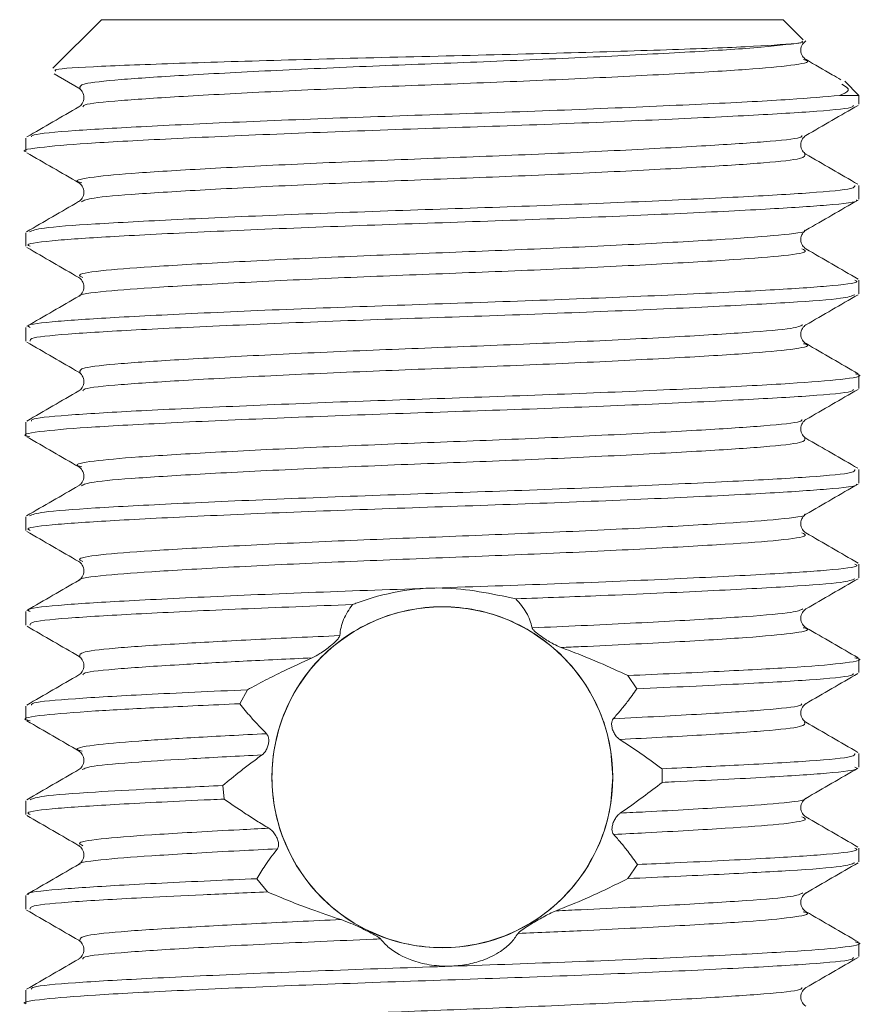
# Model space of a CAD drawing. Header units: millimetres. Extents: x 0 to 210, y 0 to 297.
# Tile 9 of 22: x 57.09 to 64.52, y 266.39 to 275.06. Entities that reach past the tile are written whole.
import ezdxf

# ---------------------------------------------------------------- set-up
doc = ezdxf.new("R2010")
doc.units = ezdxf.units.MM

msp = doc.modelspace()

# ---------------------------------------------------------------- linework, layer by layer
at = {"color": 179, "linetype": 'Continuous', "lineweight": 15}
for p, q in [((57.8103, 275.0577), (57.3827, 274.6301)), ((57.8103, 275.0577), (60.8103, 275.0577)), ((60.8103, 275.0577), (63.8103, 275.0577)), ((63.9874, 274.8807), (63.8103, 275.0577)), ((63.9876, 274.8487), (64.0106, 274.8718)), ((57.3931, 274.5807), (57.6104, 274.4549)), ((64.477, 274.3911), (64.3523, 274.5158)), ((64.477, 274.3911), (64.3075, 274.3911)), ((64.477, 274.313), (64.477, 274.3911)), ((57.1437, 274.0161), (57.1437, 273.8962)), ((64.477, 273.4795), (64.477, 273.5995)), ((57.1437, 273.1828), (57.1437, 273.063)), ((64.477, 272.6462), (64.477, 272.7661)), ((57.1437, 272.3495), (57.1437, 272.2295)), ((64.477, 271.813), (64.477, 271.9328)), ((57.1437, 271.5161), (57.1437, 271.3962)), ((64.477, 270.9795), (64.477, 271.0995)), ((57.1437, 270.6828), (57.1437, 270.563)), ((64.477, 270.1462), (64.477, 270.2661)), ((57.1437, 269.8495), (57.1437, 269.7295)), ((64.477, 269.313), (64.477, 269.4328)), ((62.4427, 269.2853), (62.5215, 269.1687)), ((59.0269, 269.0373), (59.094, 269.1601)), ((57.1437, 269.0161), (57.1437, 268.8962)), ((64.477, 268.4795), (64.477, 268.5995)), ((58.8882, 268.1979), (58.877, 268.3173)), ((57.1437, 268.1828), (57.1437, 268.063)), ((64.477, 267.6462), (64.477, 267.7661)), ((62.5268, 267.6222), (62.4441, 267.4988)), ((59.272, 267.381), (59.1779, 267.497)), ((57.1437, 267.3495), (57.1437, 267.2295)), ((64.477, 266.813), (64.477, 266.9328)), ((57.1437, 266.5161), (57.1437, 266.3962))]:
    msp.add_line(p, q, dxfattribs=at)
at = {"color": 7, "linetype": 'Continuous', "lineweight": 0}
msp.add_circle((60.8103, 268.3892), 1.5, dxfattribs=at)
at = {"color": 179, "linetype": 'Continuous', "lineweight": 15}
for points, knots in [([(57.407, 274.6057), (57.401, 274.6103), (57.382, 274.6248), (57.7667, 274.6477), (58.4965, 274.6746), (59.5001, 274.7054), (60.6276, 274.7338), (61.7626, 274.7603), (62.7592, 274.7912), (63.5618, 274.8203), (63.8031, 274.8392), (63.9273, 274.8489)], [0, 0, 0, 0, 0.055472, 0.175993, 0.296595, 0.414302, 0.531751, 0.649268, 0.76415, 0.878527, 1, 1, 1, 1]), ([(63.9273, 274.8489), (63.9417, 274.8508), (63.9934, 274.8576), (63.9821, 274.8633), (63.974, 274.8674)], [0, 0, 0, 0, 0.27802, 1, 1, 1, 1]), ([(64.0106, 274.7073), (63.9995, 274.7158), (63.9772, 274.733), (63.9605, 274.7886), (63.9718, 274.8345), (63.985, 274.8464), (63.9876, 274.8487)], [0, 0, 0, 0, 0.3056537, 0.6156145, 0.9255756, 1, 1, 1, 1]), ([(64.3191, 274.5287), (64.2932, 274.5436), (64.1909, 274.6029), (64.0886, 274.6621), (64.0121, 274.7064)], [0, 0, 0, 0, 0.252414, 1, 1, 1, 1]), ([(57.6102, 274.455), (57.6212, 274.4466), (57.6433, 274.4296), (57.6606, 274.3729), (57.6434, 274.3161), (57.6212, 274.2991), (57.6102, 274.2907)], [0, 0, 0, 0, 0.248289, 0.500001, 0.751713, 1, 1, 1, 1]), ([(64.3272, 274.4907), (64.3589, 274.4716), (64.416, 274.4372), (64.3409, 274.4053), (64.3075, 274.3911)], [0, 0, 0, 0, 0.5548, 1, 1, 1, 1]), ([(57.6104, 274.2908), (57.534, 274.2466), (57.3811, 274.158), (57.2281, 274.0695), (57.1516, 274.0253)], [0, 0, 0, 0, 0.4999531, 1, 1, 1, 1]), ([(64.0103, 274.0383), (64.0868, 274.0825), (64.2398, 274.1711), (64.3927, 274.2596), (64.4692, 274.3039)], [0, 0, 0, 0, 0.49994, 1, 1, 1, 1]), ([(64.0102, 273.8742), (63.9993, 273.8826), (63.9773, 273.8995), (63.9601, 273.9562), (63.9773, 274.0128), (63.9993, 274.0298), (64.0102, 274.0382)], [0, 0, 0, 0, 0.248363, 0.5, 0.751637, 1, 1, 1, 1]), ([(57.1514, 273.8872), (57.2279, 273.8429), (57.3809, 273.7544), (57.5339, 273.6659), (57.6103, 273.6216)], [0, 0, 0, 0, 0.50006, 1, 1, 1, 1]), ([(64.4679, 273.6092), (64.3914, 273.6535), (64.2383, 273.7421), (64.0853, 273.8307), (64.0087, 273.875)], [0, 0, 0, 0, 0.500067, 1, 1, 1, 1]), ([(57.6107, 273.6214), (57.6216, 273.613), (57.6434, 273.5961), (57.6606, 273.5395), (57.6434, 273.4829), (57.6215, 273.466), (57.6106, 273.4576)], [0, 0, 0, 0, 0.24842, 0.499999, 0.751578, 1, 1, 1, 1]), ([(57.6086, 273.4564), (57.5321, 273.4121), (57.3791, 273.3235), (57.226, 273.2349), (57.1495, 273.1907)], [0, 0, 0, 0, 0.499937, 1, 1, 1, 1]), ([(64.0101, 273.2048), (64.0866, 273.2491), (64.2396, 273.3376), (64.3926, 273.4262), (64.4691, 273.4704)], [0, 0, 0, 0, 0.49994, 1, 1, 1, 1]), ([(64.0099, 273.041), (63.9991, 273.0494), (63.9773, 273.0662), (63.9601, 273.1229), (63.9773, 273.1795), (63.9991, 273.1963), (64.0099, 273.2047)], [0, 0, 0, 0, 0.248441, 0.5, 0.751559, 1, 1, 1, 1]), ([(57.1516, 273.0538), (57.2281, 273.0095), (57.3811, 272.921), (57.534, 272.8324), (57.6105, 272.7882)], [0, 0, 0, 0, 0.50006, 1, 1, 1, 1]), ([(64.469, 272.7753), (64.3925, 272.8196), (64.2396, 272.9081), (64.0867, 272.9966), (64.0102, 273.0408)], [0, 0, 0, 0, 0.500047, 1, 1, 1, 1]), ([(57.6106, 272.7881), (57.6215, 272.7797), (57.6434, 272.7628), (57.6606, 272.7062), (57.6434, 272.6496), (57.6216, 272.6327), (57.6107, 272.6243)], [0, 0, 0, 0, 0.248423, 0.500001, 0.751579, 1, 1, 1, 1]), ([(64.0102, 272.3715), (64.0867, 272.4158), (64.2396, 272.5043), (64.3926, 272.5929), (64.4691, 272.6371)], [0, 0, 0, 0, 0.4999401, 1, 1, 1, 1]), ([(57.6119, 272.625), (57.5354, 272.5807), (57.3824, 272.4921), (57.2293, 272.4035), (57.1527, 272.3592)], [0, 0, 0, 0, 0.499933, 1, 1, 1, 1]), ([(64.0102, 272.2075), (63.9993, 272.2159), (63.9773, 272.2329), (63.9601, 272.2895), (63.9773, 272.3462), (63.9993, 272.3631), (64.0102, 272.3715)], [0, 0, 0, 0, 0.248365, 0.499999, 0.751634, 1, 1, 1, 1]), ([(57.1515, 272.2205), (57.228, 272.1762), (57.381, 272.0877), (57.534, 271.9991), (57.6104, 271.9549)], [0, 0, 0, 0, 0.50006, 1, 1, 1, 1]), ([(64.4712, 271.9407), (64.3946, 271.9849), (64.2416, 272.0735), (64.0886, 272.1621), (64.0121, 272.2064)], [0, 0, 0, 0, 0.500063, 1, 1, 1, 1]), ([(57.6102, 271.955), (57.6212, 271.9465), (57.6434, 271.9296), (57.6606, 271.8728), (57.6433, 271.8161), (57.6212, 271.7991), (57.6102, 271.7907)], [0, 0, 0, 0, 0.248289, 0.499999, 0.751709, 1, 1, 1, 1]), ([(57.6105, 271.7909), (57.534, 271.7466), (57.3811, 271.6581), (57.2282, 271.5696), (57.1517, 271.5253)], [0, 0, 0, 0, 0.499953, 1, 1, 1, 1]), ([(64.0102, 271.5382), (64.0867, 271.5825), (64.2397, 271.671), (64.3927, 271.7596), (64.4692, 271.8038)], [0, 0, 0, 0, 0.49994, 1, 1, 1, 1]), ([(64.0106, 271.3739), (63.9996, 271.3824), (63.9773, 271.3994), (63.9601, 271.4562), (63.9773, 271.5129), (63.9995, 271.53), (64.0106, 271.5384)], [0, 0, 0, 0, 0.248252, 0.500001, 0.751749, 1, 1, 1, 1]), ([(57.1515, 271.3872), (57.228, 271.3429), (57.381, 271.2544), (57.5339, 271.1658), (57.6104, 271.1216)], [0, 0, 0, 0, 0.5000599, 1, 1, 1, 1]), ([(64.468, 271.1092), (64.3914, 271.1535), (64.2383, 271.2421), (64.0853, 271.3307), (64.0088, 271.375)], [0, 0, 0, 0, 0.500067, 1, 1, 1, 1]), ([(57.6101, 271.1218), (57.6211, 271.1133), (57.6433, 271.0963), (57.6606, 271.0395), (57.6434, 270.9828), (57.6211, 270.9658), (57.6101, 270.9573)], [0, 0, 0, 0, 0.248255, 0.500001, 0.751746, 1, 1, 1, 1]), ([(57.6086, 270.9564), (57.5321, 270.9121), (57.3791, 270.8235), (57.226, 270.7349), (57.1495, 270.6907)], [0, 0, 0, 0, 0.499937, 1, 1, 1, 1]), ([(64.0103, 270.7049), (64.0868, 270.7492), (64.2397, 270.8377), (64.3927, 270.9262), (64.4692, 270.9705)], [0, 0, 0, 0, 0.49994, 1, 1, 1, 1]), ([(64.0104, 270.5407), (63.9994, 270.5492), (63.9773, 270.5661), (63.9601, 270.6229), (63.9773, 270.6796), (63.9995, 270.6966), (64.0105, 270.705)], [0, 0, 0, 0, 0.248298, 0.4999988, 0.7517002, 1, 1, 1, 1]), ([(57.1514, 270.5539), (57.2279, 270.5096), (57.3809, 270.4211), (57.5339, 270.3325), (57.6104, 270.2883)], [0, 0, 0, 0, 0.50006, 1, 1, 1, 1]), ([(64.469, 270.2753), (64.3925, 270.3196), (64.2395, 270.4081), (64.0866, 270.4966), (64.0102, 270.5409)], [0, 0, 0, 0, 0.500047, 1, 1, 1, 1]), ([(57.6105, 270.2882), (57.6214, 270.2798), (57.6434, 270.2628), (57.6606, 270.2062), (57.6434, 270.1495), (57.6214, 270.1326), (57.6105, 270.1242)], [0, 0, 0, 0, 0.248375, 0.499999, 0.751623, 1, 1, 1, 1]), ([(57.6119, 270.125), (57.5354, 270.0807), (57.3823, 269.9921), (57.2293, 269.9035), (57.1527, 269.8592)], [0, 0, 0, 0, 0.499932, 1, 1, 1, 1]), ([(64.0103, 269.8716), (64.0868, 269.9159), (64.2398, 270.0044), (64.3928, 270.0929), (64.4693, 270.1372)], [0, 0, 0, 0, 0.49994, 1, 1, 1, 1]), ([(60.019, 269.9103), (60.0322, 269.9153), (60.2791, 270.0085), (60.7776, 270.1041), (61.2421, 270.0057), (61.4569, 269.9602)], [0, 0, 0, 0, 0.029569, 0.551167, 1, 1, 1, 1]), ([(61.6003, 269.7053), (61.5942, 269.7281), (61.5821, 269.7736), (61.5425, 269.8604), (61.4909, 269.9206), (61.4569, 269.9602)], [0, 0, 0, 0, 0.254776, 0.509578, 1, 1, 1, 1]), ([(62.3103, 268.3911), (62.3045, 268.4912), (62.2927, 268.6918), (62.1712, 269.0704), (61.8995, 269.4766), (61.4902, 269.7536), (61.1096, 269.8711), (60.8084, 269.9012), (60.5079, 269.8704), (60.128, 269.7523), (59.7204, 269.4752), (59.4473, 269.0691), (59.3301, 268.6897), (59.3101, 268.4883), (59.3103, 268.3873)], [0, 0, 0, 0, 0.0311473, 0.062452, 0.1250505, 0.1876608, 0.2190338, 0.2501604, 0.2813972, 0.3125844, 0.3751077, 0.4377458, 0.4689525, 0.5003862, 0.5003862, 0.5003862, 0.5003862]), ([(60.019, 269.9103), (59.9896, 269.867), (59.9453, 269.8016), (59.9165, 269.7088), (59.91, 269.6609), (59.9067, 269.6369)], [0, 0, 0, 0, 0.493097, 0.745845, 1, 1, 1, 1]), ([(64.01, 269.7076), (63.9992, 269.716), (63.9773, 269.7329), (63.9601, 269.7895), (63.9772, 269.8461), (63.9991, 269.863), (64.01, 269.8714)], [0, 0, 0, 0, 0.248428, 0.500001, 0.7515736, 1, 1, 1, 1]), ([(57.1539, 269.7192), (57.2304, 269.6749), (57.3834, 269.5864), (57.5364, 269.4978), (57.6128, 269.4536)], [0, 0, 0, 0, 0.500062, 1, 1, 1, 1]), ([(61.8562, 269.5318), (61.8335, 269.5416), (61.7776, 269.5658), (61.7018, 269.6138), (61.6441, 269.6557), (61.6148, 269.6825), (61.6031, 269.6969), (61.6009, 269.7034), (61.6003, 269.7053)], [0, 0, 0, 0, 0.222276, 0.547348, 0.770851, 0.881682, 0.965329, 1, 1, 1, 1]), ([(64.4697, 269.4416), (64.3934, 269.4857), (64.2408, 269.574), (64.0882, 269.6624), (64.0119, 269.7065)], [0, 0, 0, 0, 0.500011, 1, 1, 1, 1]), ([(59.9067, 269.6369), (59.9053, 269.6321), (59.9014, 269.6198), (59.8742, 269.5886), (59.8188, 269.5395), (59.7435, 269.4825), (59.6866, 269.4531), (59.6637, 269.4412)], [0, 0, 0, 0, 0.077805, 0.199327, 0.433085, 0.772137, 1, 1, 1, 1]), ([(62.4427, 269.2853), (62.3599, 269.3233), (62.2229, 269.3864), (62.0265, 269.4677), (61.913, 269.5104), (61.8562, 269.5318)], [0, 0, 0, 0, 0.432487, 0.716136, 1, 1, 1, 1]), ([(57.6105, 269.4548), (57.6214, 269.4464), (57.6434, 269.4295), (57.6606, 269.3728), (57.6434, 269.3162), (57.6214, 269.2993), (57.6105, 269.2909)], [0, 0, 0, 0, 0.2483825, 0.4999995, 0.7516168, 1, 1, 1, 1]), ([(59.6637, 269.4412), (59.579, 269.4027), (59.4393, 269.3391), (59.2503, 269.2439), (59.1461, 269.1881), (59.094, 269.1601)], [0, 0, 0, 0, 0.434484, 0.717105, 1, 1, 1, 1]), ([(57.6111, 269.2912), (57.5346, 269.2469), (57.3815, 269.1583), (57.2284, 269.0697), (57.1518, 269.0254)], [0, 0, 0, 0, 0.49993, 1, 1, 1, 1]), ([(64.0087, 269.0373), (64.0852, 269.0816), (64.2382, 269.1702), (64.3913, 269.2588), (64.4678, 269.3031)], [0, 0, 0, 0, 0.499936, 1, 1, 1, 1]), ([(62.3145, 268.9047), (62.3359, 268.9294), (62.3787, 268.9787), (62.4493, 269.0669), (62.4941, 269.13), (62.5215, 269.1687)], [0, 0, 0, 0, 0.2795371, 0.5590744, 1, 1, 1, 1]), ([(59.0269, 269.0373), (59.0584, 268.9984), (59.1101, 268.9348), (59.1901, 268.8469), (59.2381, 268.798), (59.2621, 268.7736)], [0, 0, 0, 0, 0.440942, 0.720472, 1, 1, 1, 1]), ([(64.0101, 268.8743), (63.9992, 268.8827), (63.9773, 268.8995), (63.9601, 268.9562), (63.9773, 269.0128), (63.9992, 269.0297), (64.0101, 269.0381)], [0, 0, 0, 0, 0.248406, 0.5, 0.751594, 1, 1, 1, 1]), ([(57.1525, 268.8866), (57.229, 268.8423), (57.3821, 268.7538), (57.5351, 268.6652), (57.6116, 268.6209)], [0, 0, 0, 0, 0.500065, 1, 1, 1, 1]), ([(62.3719, 268.7228), (62.3624, 268.7302), (62.3434, 268.7449), (62.3205, 268.7791), (62.3047, 268.8171), (62.2985, 268.8543), (62.3016, 268.8853), (62.3105, 268.8986), (62.3145, 268.9047)], [0, 0, 0, 0, 0.1770882, 0.3541534, 0.5310474, 0.702153, 0.8623623, 1, 1, 1, 1]), ([(64.4685, 268.6089), (64.392, 268.6532), (64.2389, 268.7418), (64.0858, 268.8304), (64.0093, 268.8747)], [0, 0, 0, 0, 0.500068, 1, 1, 1, 1]), ([(59.2621, 268.7736), (59.2671, 268.7671), (59.2769, 268.7542), (59.2828, 268.7251), (59.2816, 268.6918), (59.2726, 268.656), (59.2561, 268.6216), (59.2379, 268.5989), (59.2259, 268.5894), (59.2227, 268.5869)], [0, 0, 0, 0, 0.144876, 0.289623, 0.438027, 0.59567, 0.762566, 0.93584, 1, 1, 1, 1]), ([(62.7437, 268.465), (62.7118, 268.4886), (62.6481, 268.5358), (62.5254, 268.6223), (62.4314, 268.6839), (62.3719, 268.7228)], [0, 0, 0, 0, 0.268806, 0.537611, 1, 1, 1, 1]), ([(57.6106, 268.6214), (57.6215, 268.613), (57.6434, 268.5962), (57.6606, 268.5395), (57.6434, 268.4829), (57.6215, 268.466), (57.6106, 268.4576)], [0, 0, 0, 0, 0.248408, 0.5, 0.751592, 1, 1, 1, 1]), ([(59.2227, 268.5869), (59.19, 268.5628), (59.1246, 268.5148), (59.0078, 268.425), (58.9276, 268.3589), (58.877, 268.3173)], [0, 0, 0, 0, 0.27018, 0.540362, 1, 1, 1, 1]), ([(57.6115, 268.4581), (57.535, 268.4138), (57.3819, 268.3252), (57.2289, 268.2366), (57.1523, 268.1923)], [0, 0, 0, 0, 0.499934, 1, 1, 1, 1]), ([(59.3103, 268.3873), (59.3106, 268.2877), (59.3313, 268.0875), (59.4489, 267.7099), (59.7229, 267.3046), (60.1311, 267.0283), (60.5116, 266.9109), (60.8124, 266.881), (61.1128, 266.9117), (61.4919, 267.0296), (61.8999, 267.3063), (62.1712, 267.7118), (62.2927, 268.0904), (62.3045, 268.2911), (62.3103, 268.3911)], [0.5003862, 0.5003862, 0.5003862, 0.5003862, 0.5313753, 0.5627108, 0.6251922, 0.6877227, 0.7190579, 0.7502545, 0.781302, 0.8125945, 0.8749716, 0.9375302, 0.9688837, 1, 1, 1, 1]), ([(62.7437, 268.465), (62.7446, 268.4404), (62.7462, 268.4004), (62.7452, 268.3604), (62.7448, 268.3451)], [0, 0, 0, 0, 0.61684, 1, 1, 1, 1]), ([(64.0092, 268.2043), (64.0857, 268.2486), (64.2388, 268.3372), (64.3919, 268.4258), (64.4684, 268.4701)], [0, 0, 0, 0, 0.499933, 1, 1, 1, 1]), ([(62.3755, 268.0744), (62.4097, 268.0981), (62.4783, 268.1454), (62.603, 268.2355), (62.6896, 268.3025), (62.7448, 268.3451)], [0, 0, 0, 0, 0.266218, 0.532438, 1, 1, 1, 1]), ([(58.8882, 268.1979), (58.948, 268.1567), (59.0415, 268.0923), (59.1746, 268.0073), (59.2468, 267.9633), (59.283, 267.9413)], [0, 0, 0, 0, 0.470864, 0.735433, 1, 1, 1, 1]), ([(64.0101, 268.0409), (63.9992, 268.0493), (63.9773, 268.0662), (63.9601, 268.1228), (63.9773, 268.1795), (63.9992, 268.1964), (64.0101, 268.2048)], [0, 0, 0, 0, 0.2484076, 0.5000001, 0.7515925, 1, 1, 1, 1]), ([(57.1521, 268.0535), (57.2287, 268.0092), (57.3817, 267.9206), (57.5348, 267.832), (57.6113, 267.7877)], [0, 0, 0, 0, 0.500069, 1, 1, 1, 1]), ([(62.3182, 267.8868), (62.3139, 267.8931), (62.3055, 267.9058), (62.3023, 267.9341), (62.3062, 267.9667), (62.318, 268.0028), (62.338, 268.0385), (62.3588, 268.0621), (62.3721, 268.0719), (62.3755, 268.0744)], [0, 0, 0, 0, 0.138593, 0.276921, 0.422068, 0.582099, 0.756077, 0.938099, 1, 1, 1, 1]), ([(64.4682, 267.7758), (64.3916, 267.8201), (64.2385, 267.9086), (64.0855, 267.9972), (64.009, 268.0415)], [0, 0, 0, 0, 0.500065, 1, 1, 1, 1]), ([(59.283, 267.9413), (59.2935, 267.9337), (59.3144, 267.9185), (59.341, 267.8834), (59.3605, 267.8443), (59.3696, 267.8062), (59.3681, 267.777), (59.3608, 267.765), (59.3579, 267.7602)], [0, 0, 0, 0, 0.1822795, 0.3644025, 0.5498159, 0.7290077, 0.8917005, 1, 1, 1, 1]), ([(62.5268, 267.6222), (62.4993, 267.6612), (62.4545, 267.7249), (62.3832, 267.8131), (62.3398, 267.8622), (62.3182, 267.8868)], [0, 0, 0, 0, 0.441247, 0.720624, 1, 1, 1, 1]), ([(57.6106, 267.7881), (57.6215, 267.7797), (57.6434, 267.7628), (57.6606, 267.7062), (57.6434, 267.6495), (57.6215, 267.6327), (57.6106, 267.6243)], [0, 0, 0, 0, 0.248404, 0.5, 0.751596, 1, 1, 1, 1]), ([(59.3579, 267.7602), (59.3389, 267.7355), (59.3008, 267.6863), (59.2391, 267.5984), (59.2011, 267.5355), (59.1779, 267.497)], [0, 0, 0, 0, 0.279373, 0.558746, 1, 1, 1, 1]), ([(57.6121, 267.6251), (57.5357, 267.5808), (57.3827, 267.4923), (57.2297, 267.4037), (57.1532, 267.3595)], [0, 0, 0, 0, 0.499936, 1, 1, 1, 1]), ([(64.0098, 267.3713), (64.0863, 267.4156), (64.2394, 267.5042), (64.3925, 267.5928), (64.469, 267.6371)], [0, 0, 0, 0, 0.499929, 1, 1, 1, 1]), ([(61.8113, 267.2145), (61.8988, 267.2499), (62.0508, 267.3114), (62.2609, 267.4078), (62.383, 267.4684), (62.4441, 267.4988)], [0, 0, 0, 0, 0.403722, 0.701669, 1, 1, 1, 1]), ([(59.272, 267.381), (59.3348, 267.3543), (59.4605, 267.3009), (59.6754, 267.2178), (59.83, 267.1667), (59.9188, 267.1374)], [0, 0, 0, 0, 0.298565, 0.597079, 1, 1, 1, 1]), ([(64.0103, 267.2075), (63.9993, 267.2159), (63.9773, 267.2328), (63.9601, 267.2895), (63.9773, 267.3462), (63.9993, 267.3631), (64.0103, 267.3716)], [0, 0, 0, 0, 0.248349, 0.5, 0.75165, 1, 1, 1, 1]), ([(57.1499, 267.2214), (57.2264, 267.1772), (57.3794, 267.0886), (57.5324, 267.0001), (57.6089, 266.9558)], [0, 0, 0, 0, 0.500055, 1, 1, 1, 1]), ([(61.4761, 267.0153), (61.4803, 267.0201), (61.4949, 267.0368), (61.5626, 267.0806), (61.66, 267.1396), (61.7543, 267.1911), (61.8015, 267.2105), (61.8113, 267.2145)], [0, 0, 0, 0, 0.072023, 0.246198, 0.622719, 0.92165, 1, 1, 1, 1]), ([(64.4709, 266.9408), (64.3944, 266.9851), (64.2414, 267.0737), (64.0884, 267.1622), (64.0119, 267.2065)], [0, 0, 0, 0, 0.500058, 1, 1, 1, 1]), ([(59.9188, 267.1374), (59.9475, 267.1268), (60.028, 267.0972), (60.1284, 267.0472), (60.2087, 267.0054), (60.2482, 266.9833), (60.2609, 266.9712), (60.2649, 266.9674)], [0, 0, 0, 0, 0.227315, 0.636762, 0.799605, 0.936706, 1, 1, 1, 1]), ([(60.2649, 266.9674), (60.2886, 266.9409), (60.3525, 266.8695), (60.4961, 266.7873), (60.6903, 266.7357), (60.8631, 266.7228), (61.0272, 266.7393), (61.188, 266.7822), (61.3183, 266.8492), (61.4179, 266.9317), (61.4565, 266.9871), (61.4761, 267.0153)], [0, 0, 0, 0, 0.106834, 0.288215, 0.388499, 0.48952, 0.577477, 0.663918, 0.79458, 0.895767, 1, 1, 1, 1]), ([(57.6101, 266.9551), (57.6211, 266.9466), (57.6433, 266.9296), (57.6606, 266.8729), (57.6434, 266.8162), (57.6212, 266.7992), (57.6102, 266.7907)], [0, 0, 0, 0, 0.24828, 0.500003, 0.751724, 1, 1, 1, 1]), ([(57.6092, 266.7901), (57.5327, 266.7458), (57.3796, 266.6572), (57.2266, 266.5686), (57.15, 266.5243)], [0, 0, 0, 0, 0.499936, 1, 1, 1, 1]), ([(64.0114, 266.5389), (64.0879, 266.5832), (64.2408, 266.6717), (64.3938, 266.7602), (64.4703, 266.8045)], [0, 0, 0, 0, 0.499949, 1, 1, 1, 1]), ([(64.0103, 266.3741), (63.9993, 266.3826), (63.9772, 266.3995), (63.9601, 266.4562), (63.9774, 266.513), (63.9995, 266.5299), (64.0105, 266.5384)], [0, 0, 0, 0, 0.248311, 0.499996, 0.751683, 1, 1, 1, 1])]:
    msp.add_open_spline(points, degree=3, knots=knots, dxfattribs=at)
at = {"color": 179, "linetype": 'Continuous', "lineweight": 0}
for points, knots in [([(63.9273, 274.8489), (63.8031, 274.8343), (63.5736, 274.8072), (62.8754, 274.7663), (62.0549, 274.7244), (61.1274, 274.6849), (60.178, 274.6498), (59.2763, 274.6088), (58.5054, 274.5672), (57.9449, 274.531), (57.6121, 274.4941), (57.6186, 274.4677), (57.6217, 274.4548)], [0, 0, 0, 0, 0.116341, 0.214967, 0.316051, 0.41516, 0.511476, 0.611727, 0.712476, 0.809464, 0.907559, 1, 1, 1, 1]), ([(63.988, 274.7061), (64, 274.7031), (64.0672, 274.6865), (63.9103, 274.6557), (63.5209, 274.6203), (62.8779, 274.5815), (62.0542, 274.5397), (61.1276, 274.5002), (60.1778, 274.4651), (59.2768, 274.424), (58.5036, 274.3825), (57.9512, 274.3462), (57.6521, 274.316), (57.6471, 274.2966), (57.6456, 274.2907)], [0, 0, 0, 0, 0.020897, 0.116398, 0.208154, 0.301848, 0.397878, 0.492031, 0.583531, 0.678769, 0.774481, 0.866619, 0.959809, 1, 1, 1, 1]), ([(57.1927, 274.0254), (57.1943, 274.0316), (57.1993, 274.0513), (57.5428, 274.0819), (58.1746, 274.1181), (59.0579, 274.1597), (60.0877, 274.2007), (61.1727, 274.2358), (62.2323, 274.2753), (63.1705, 274.3172), (63.9113, 274.3554), (64.1773, 274.3794), (64.3075, 274.3911)], [0, 0, 0, 0, 0.048141, 0.153556, 0.257783, 0.366048, 0.473778, 0.577283, 0.683788, 0.792412, 0.898397, 1, 1, 1, 1]), ([(64.4282, 274.3038), (64.4267, 274.2976), (64.4219, 274.2778), (64.0783, 274.2472), (63.4466, 274.2109), (62.5634, 274.1694), (61.5338, 274.1283), (60.4486, 274.0932), (59.3895, 274.0537), (58.4489, 274.0119), (57.7113, 273.9731), (57.2761, 273.9377), (57.0894, 273.9099), (57.1437, 273.8962), (57.1438, 273.8962)], [0, 0, 0, 0, 0.043695, 0.138611, 0.232449, 0.329927, 0.426924, 0.520118, 0.616008, 0.713809, 0.809238, 0.902688, 0.999951, 1, 1, 1, 1]), ([(63.9752, 274.0384), (63.9737, 274.0325), (63.9688, 274.0131), (63.6698, 273.9828), (63.1175, 273.9466), (62.3445, 273.905), (61.4435, 273.864), (60.4937, 273.8289), (59.5671, 273.7894), (58.7432, 273.7476), (58.1003, 273.7088), (57.71, 273.6734), (57.5533, 273.6422), (57.6228, 273.6252), (57.6364, 273.6219)], [0, 0, 0, 0, 0.0401229, 0.1330778, 0.2249771, 0.3204425, 0.4154382, 0.5067049, 0.6006148, 0.6963981, 0.7898552, 0.8813742, 0.9766291, 1, 1, 1, 1]), ([(63.9999, 273.8751), (64.0034, 273.8619), (64.0104, 273.8352), (63.6762, 273.798), (63.1157, 273.7619), (62.345, 273.7203), (61.4434, 273.6792), (60.4936, 273.6441), (59.5677, 273.6046), (58.7407, 273.5628), (58.1093, 273.524), (57.7085, 273.4913), (57.6561, 273.467), (57.6327, 273.4561)], [0, 0, 0, 0, 0.089057, 0.181528, 0.272949, 0.367917, 0.462418, 0.55321, 0.646631, 0.741915, 0.834886, 0.925928, 1, 1, 1, 1]), ([(57.1751, 273.1907), (57.2026, 273.202), (57.2627, 273.2266), (57.7236, 273.2597), (58.4455, 273.2985), (59.3904, 273.3403), (60.4484, 273.3798), (61.5338, 273.4149), (62.5637, 273.456), (63.4456, 273.4975), (64.0819, 273.5337), (64.4417, 273.5673), (64.4407, 273.5902), (64.4402, 273.5995)], [0, 0, 0, 0, 0.078296, 0.171503, 0.266682, 0.364227, 0.459867, 0.552816, 0.649561, 0.746783, 0.840376, 0.935044, 1, 1, 1, 1]), ([(64.4523, 273.4704), (64.455, 273.4688), (64.4808, 273.4536), (64.2256, 273.4255), (63.6928, 273.3906), (62.8788, 273.35), (61.8878, 273.3083), (60.811, 273.2712), (59.7345, 273.2342), (58.7427, 273.1925), (57.9305, 273.1519), (57.3894, 273.117), (57.1302, 273.0859), (57.1703, 273.0676), (57.1805, 273.063)], [0, 0, 0, 0, 0.01115, 0.107472, 0.200544, 0.297231, 0.394881, 0.489251, 0.583613, 0.681262, 0.777952, 0.871025, 0.967342, 1, 1, 1, 1]), ([(63.9991, 273.2048), (64.0007, 273.2036), (64.0214, 273.1888), (63.7982, 273.1612), (63.3332, 273.1263), (62.6204, 273.0857), (61.7533, 273.044), (60.8109, 273.0069), (59.8689, 272.9699), (59.0005, 272.9282), (58.2913, 272.8875), (57.8123, 272.8527), (57.5782, 272.8181), (57.6273, 272.7964), (57.6456, 272.7883)], [0, 0, 0, 0, 0.007892, 0.102206, 0.193336, 0.288007, 0.383624, 0.476025, 0.568419, 0.664034, 0.75871, 0.84984, 0.94415, 1, 1, 1, 1]), ([(63.9751, 273.0407), (63.9933, 273.0327), (64.0426, 273.0109), (63.8088, 272.9764), (63.3303, 272.9416), (62.6212, 272.9009), (61.7531, 272.8592), (60.811, 272.8222), (59.8686, 272.7851), (59.0014, 272.7434), (58.2882, 272.7028), (57.8235, 272.6679), (57.6001, 272.6405), (57.6196, 272.6259), (57.6209, 272.625)], [0, 0, 0, 0, 0.055745, 0.150233, 0.241531, 0.336378, 0.432171, 0.524743, 0.617308, 0.713099, 0.80795, 0.899249, 0.993733, 1, 1, 1, 1]), ([(57.1805, 272.3495), (57.1703, 272.3542), (57.1302, 272.3725), (57.3894, 272.4036), (57.9305, 272.4384), (58.7427, 272.4791), (59.7345, 272.5208), (60.8111, 272.5578), (61.8876, 272.5949), (62.8793, 272.6366), (63.6911, 272.6772), (64.2319, 272.7121), (64.4907, 272.7432), (64.4504, 272.7615), (64.4403, 272.7661)], [0, 0, 0, 0, 0.031974, 0.126276, 0.217401, 0.312068, 0.407673, 0.500061, 0.592456, 0.688062, 0.782725, 0.873849, 0.968156, 1, 1, 1, 1]), ([(64.4408, 272.6371), (64.4142, 272.6263), (64.3546, 272.6021), (63.8975, 272.5694), (63.1765, 272.5306), (62.2316, 272.4888), (61.1738, 272.4493), (60.0884, 272.4142), (59.0583, 272.3731), (58.1762, 272.3316), (57.5394, 272.2954), (57.1792, 272.2618), (57.18, 272.2388), (57.1804, 272.2295)], [0, 0, 0, 0, 0.075615, 0.169084, 0.26452, 0.362335, 0.458245, 0.551449, 0.648458, 0.745951, 0.839809, 0.934732, 1, 1, 1, 1]), ([(63.9839, 272.3718), (63.9612, 272.3613), (63.9093, 272.3375), (63.5118, 272.3051), (62.8811, 272.2662), (62.0541, 272.2245), (61.1284, 272.1849), (60.1786, 272.1498), (59.2769, 272.1088), (58.5058, 272.0672), (57.9452, 272.0311), (57.6121, 271.9941), (57.6185, 271.9677), (57.6216, 271.9548)], [0, 0, 0, 0, 0.071626, 0.163088, 0.256478, 0.352197, 0.44605, 0.537254, 0.632183, 0.727587, 0.819431, 0.912318, 1, 1, 1, 1]), ([(63.9881, 272.2061), (64.0001, 272.2031), (64.0673, 272.1866), (63.9104, 272.1557), (63.5213, 272.1203), (62.8784, 272.0815), (62.0548, 272.0397), (61.1283, 272.0002), (60.1785, 271.9651), (59.2773, 271.9241), (58.5041, 271.8825), (57.9515, 271.8462), (57.6523, 271.816), (57.6472, 271.7966), (57.6456, 271.7907)], [0, 0, 0, 0, 0.020803, 0.116315, 0.208083, 0.301784, 0.397823, 0.49199, 0.583498, 0.678744, 0.774467, 0.866618, 0.959815, 1, 1, 1, 1]), ([(57.1927, 271.5254), (57.1943, 271.5316), (57.1995, 271.5513), (57.5431, 271.5819), (58.1751, 271.6182), (59.0586, 271.6597), (60.0884, 271.7008), (61.1736, 271.7359), (62.2324, 271.7754), (63.1735, 271.8172), (63.9083, 271.856), (64.352, 271.8914), (64.5318, 271.9219), (64.4576, 271.9381), (64.4456, 271.9407)], [0, 0, 0, 0, 0.04256, 0.135762, 0.227919, 0.323646, 0.418896, 0.510411, 0.604583, 0.700625, 0.794332, 0.886106, 0.981622, 1, 1, 1, 1]), ([(64.4282, 271.8038), (64.4267, 271.7976), (64.4219, 271.7778), (64.0786, 271.7472), (63.4471, 271.711), (62.5641, 271.6694), (61.5345, 271.6283), (60.4493, 271.5933), (59.3904, 271.5537), (58.4489, 271.512), (57.7138, 271.4731), (57.2685, 271.4377), (57.0888, 271.4068), (57.1658, 271.3902), (57.1798, 271.3872)], [0, 0, 0, 0, 0.042618, 0.135549, 0.227421, 0.322856, 0.417824, 0.509068, 0.602947, 0.698701, 0.792134, 0.883627, 0.978851, 1, 1, 1, 1]), ([(63.9751, 271.5383), (63.9737, 271.5325), (63.9688, 271.5131), (63.6701, 271.4829), (63.118, 271.4466), (62.3451, 271.4051), (61.4441, 271.364), (60.4943, 271.3289), (59.5677, 271.2894), (58.7437, 271.2476), (58.1006, 271.2088), (57.7101, 271.1734), (57.5533, 271.1422), (57.6229, 271.1252), (57.6366, 271.1218)], [0, 0, 0, 0, 0.0399561, 0.1329155, 0.2248134, 0.3202791, 0.4152778, 0.506547, 0.6004556, 0.6962405, 0.7897019, 0.8812202, 0.9764751, 1, 1, 1, 1]), ([(63.9998, 271.375), (64.0033, 271.3619), (64.0105, 271.3352), (63.6765, 271.298), (63.1162, 271.2619), (62.3456, 271.2203), (61.444, 271.1793), (60.4942, 271.1442), (59.5683, 271.1047), (58.7412, 271.0629), (58.1097, 271.024), (57.7086, 270.9913), (57.6561, 270.967), (57.6326, 270.9561)], [0, 0, 0, 0, 0.08896, 0.181434, 0.272853, 0.36782, 0.462323, 0.553116, 0.646535, 0.74182, 0.834793, 0.925834, 1, 1, 1, 1]), ([(57.175, 270.6907), (57.2025, 270.702), (57.2628, 270.7266), (57.724, 270.7597), (58.446, 270.7985), (59.3911, 270.8403), (60.4491, 270.8798), (61.5345, 270.9149), (62.5644, 270.956), (63.4461, 270.9975), (64.0823, 271.0337), (64.4418, 271.0673), (64.4407, 271.0902), (64.4402, 271.0995)], [0, 0, 0, 0, 0.078385, 0.171587, 0.2667663, 0.3643096, 0.4599439, 0.5528924, 0.6496359, 0.7468546, 0.8404429, 0.9351113, 1, 1, 1, 1]), ([(64.4523, 270.9705), (64.455, 270.9689), (64.481, 270.9536), (64.226, 270.9255), (63.6933, 270.8907), (62.8794, 270.85), (61.8885, 270.8083), (60.8118, 270.7713), (59.7352, 270.7342), (58.7433, 270.6925), (57.931, 270.6519), (57.3896, 270.617), (57.1303, 270.5859), (57.1703, 270.5676), (57.1805, 270.563)], [0, 0, 0, 0, 0.011296, 0.1076, 0.200651, 0.297315, 0.394945, 0.489298, 0.583637, 0.681264, 0.777936, 0.870989, 0.967283, 1, 1, 1, 1]), ([(63.9991, 270.7049), (64.0007, 270.7037), (64.0216, 270.6889), (63.7985, 270.6612), (63.3336, 270.6263), (62.621, 270.5857), (61.7539, 270.544), (60.8116, 270.5069), (59.8695, 270.4699), (59.0011, 270.4282), (58.2917, 270.3876), (57.8126, 270.3527), (57.5784, 270.3182), (57.6273, 270.2964), (57.6455, 270.2884)], [0, 0, 0, 0, 0.008045, 0.102362, 0.193492, 0.288161, 0.383778, 0.476183, 0.568575, 0.664189, 0.758867, 0.849997, 0.944305, 1, 1, 1, 1]), ([(63.975, 270.5408), (63.9933, 270.5327), (64.0427, 270.511), (63.8091, 270.4764), (63.3307, 270.4416), (62.6218, 270.4009), (61.7537, 270.3592), (60.8117, 270.3222), (59.8693, 270.2851), (59.0019, 270.2435), (58.2886, 270.2028), (57.8237, 270.168), (57.6002, 270.1405), (57.6197, 270.1259), (57.621, 270.125)], [0, 0, 0, 0, 0.055747, 0.150228, 0.241516, 0.33635, 0.432134, 0.524699, 0.617251, 0.713031, 0.807873, 0.899163, 0.993634, 1, 1, 1, 1]), ([(57.1805, 269.8495), (57.1703, 269.8542), (57.1303, 269.8725), (57.3896, 269.9036), (57.931, 269.9385), (58.7433, 269.9791), (59.7352, 270.0208), (60.8118, 270.0579), (61.8884, 270.0949), (62.8799, 270.1366), (63.6916, 270.1773), (64.2321, 270.2121), (64.4907, 270.2432), (64.4505, 270.2615), (64.4403, 270.2661)], [0, 0, 0, 0, 0.032039, 0.126339, 0.217464, 0.312133, 0.407737, 0.500122, 0.59252, 0.688127, 0.782788, 0.873912, 0.968221, 1, 1, 1, 1]), ([(64.441, 270.1372), (64.4144, 270.1264), (64.355, 270.1021), (63.898, 270.0694), (63.1766, 270.0306), (62.3203, 269.9925), (61.7101, 269.9697), (61.4569, 269.9602)], [0, 0, 0, 0, 0.175384, 0.391826, 0.612815, 0.839319, 1, 1, 1, 1]), ([(60.019, 269.9103), (59.6846, 269.8974), (59.0149, 269.8715), (58.1679, 269.831), (57.5395, 269.7954), (57.1793, 269.7618), (57.18, 269.7388), (57.1803, 269.7295)], [0, 0, 0, 0, 0.211016, 0.422645, 0.635899, 0.85156, 1, 1, 1, 1]), ([(63.9842, 269.8719), (63.9614, 269.8614), (63.9096, 269.8375), (63.5122, 269.8051), (62.8813, 269.7663), (62.1978, 269.7316), (61.7454, 269.7117), (61.6003, 269.7053)], [0, 0, 0, 0, 0.180492, 0.410603, 0.64555, 0.886366, 1, 1, 1, 1]), ([(63.9876, 269.7063), (63.9998, 269.7032), (64.0674, 269.6866), (63.9107, 269.6557), (63.5217, 269.6203), (62.8789, 269.5815), (62.2745, 269.5508), (61.9148, 269.5345), (61.8562, 269.5318)], [0, 0, 0, 0, 0.050682, 0.279829, 0.499993, 0.724785, 0.955192, 1, 1, 1, 1]), ([(59.9067, 269.6369), (59.6535, 269.6254), (59.1475, 269.6023), (58.4769, 269.5652), (57.945, 269.5311), (57.6096, 269.4937), (57.6166, 269.4668), (57.62, 269.4535)], [0, 0, 0, 0, 0.1842699, 0.368215, 0.5788713, 0.7919064, 1, 1, 1, 1]), ([(59.6637, 269.4412), (59.4564, 269.4314), (59.0431, 269.4119), (58.4501, 269.3788), (57.9517, 269.3463), (57.653, 269.3161), (57.6476, 269.2968), (57.646, 269.2911)], [0, 0, 0, 0, 0.188681, 0.37628, 0.631942, 0.890492, 1, 1, 1, 1]), ([(62.4427, 269.2853), (62.7214, 269.2976), (63.2716, 269.322), (63.9249, 269.3574), (64.3532, 269.3914), (64.532, 269.4222), (64.4556, 269.4387), (64.4423, 269.4416)], [0, 0, 0, 0, 0.22598, 0.446073, 0.690941, 0.945792, 1, 1, 1, 1]), ([(64.4272, 269.303), (64.4256, 269.2971), (64.4205, 269.2776), (64.0768, 269.2472), (63.4506, 269.2107), (62.8368, 269.183), (62.5215, 269.1687)], [0, 0, 0, 0, 0.126126, 0.414264, 0.699096, 1, 1, 1, 1]), ([(57.1929, 269.0255), (57.1945, 269.0317), (57.1997, 269.0514), (57.5453, 269.0819), (58.1709, 269.1183), (58.7816, 269.146), (59.094, 269.1601)], [0, 0, 0, 0, 0.130708, 0.418133, 0.702352, 1, 1, 1, 1]), ([(59.0269, 269.0373), (58.7797, 269.0261), (58.292, 269.004), (57.686, 268.9708), (57.2678, 268.9377), (57.0888, 268.9067), (57.1672, 268.8898), (57.1822, 268.8866)], [0, 0, 0, 0, 0.21282, 0.420025, 0.673493, 0.937302, 1, 1, 1, 1]), ([(63.9742, 269.0375), (63.9727, 269.0319), (63.9675, 269.0129), (63.6684, 268.9829), (63.1225, 268.9465), (62.5881, 268.9189), (62.3145, 268.9047)], [0, 0, 0, 0, 0.118805, 0.41013, 0.69811, 1, 1, 1, 1]), ([(63.9993, 268.8747), (64.0029, 268.8617), (64.0103, 268.8351), (63.6752, 268.7981), (63.1334, 268.7626), (62.6239, 268.736), (62.3719, 268.7228)], [0, 0, 0, 0, 0.243981, 0.499776, 0.752635, 1, 1, 1, 1]), ([(59.2621, 268.7736), (59.0433, 268.7623), (58.6113, 268.74), (58.0773, 268.7066), (57.7095, 268.6734), (57.5532, 268.642), (57.6242, 268.6248), (57.639, 268.6212)], [0, 0, 0, 0, 0.212508, 0.419409, 0.670147, 0.931124, 1, 1, 1, 1]), ([(59.2227, 268.5869), (59.0113, 268.5759), (58.5943, 268.5543), (58.0813, 268.5216), (57.713, 268.4918), (57.6611, 268.4681), (57.6385, 268.4578)], [0, 0, 0, 0, 0.242316, 0.478228, 0.772738, 1, 1, 1, 1]), ([(62.7437, 268.465), (62.9778, 268.4759), (63.4989, 268.5003), (64.0809, 268.5338), (64.4422, 268.5673), (64.4408, 268.5902), (64.4402, 268.5995)], [0, 0, 0, 0, 0.2317341, 0.5158281, 0.8032193, 1, 1, 1, 1]), ([(64.4404, 268.4795), (64.4505, 268.4749), (64.4908, 268.4566), (64.2323, 268.4255), (63.6923, 268.3907), (63.1231, 268.3621), (62.7813, 268.3468), (62.7448, 268.3451)], [0, 0, 0, 0, 0.09815, 0.390026, 0.672037, 0.964989, 1, 1, 1, 1]), ([(57.1816, 268.1924), (57.2081, 268.2031), (57.2676, 268.2271), (57.6815, 268.2565), (58.232, 268.2874), (58.6601, 268.3072), (58.877, 268.3173)], [0, 0, 0, 0, 0.242769, 0.54656, 0.77026, 1, 1, 1, 1]), ([(58.8882, 268.1979), (58.8488, 268.1961), (58.5035, 268.1806), (57.9313, 268.1519), (57.3899, 268.1171), (57.1304, 268.0859), (57.1704, 268.0676), (57.1805, 268.063)], [0, 0, 0, 0, 0.0375648, 0.3294146, 0.6103342, 0.9010299, 1, 1, 1, 1]), ([(63.9999, 268.2042), (64.0012, 268.2033), (64.0212, 268.1887), (63.7983, 268.1612), (63.3339, 268.1264), (62.7981, 268.0956), (62.4506, 268.0782), (62.3755, 268.0744)], [0, 0, 0, 0, 0.0210667, 0.3226115, 0.6139562, 0.9166145, 1, 1, 1, 1]), ([(63.9743, 268.0414), (63.9932, 268.0331), (64.0435, 268.0112), (63.8096, 267.9764), (63.3306, 267.9417), (62.7823, 267.91), (62.4128, 267.8915), (62.3182, 267.8868)], [0, 0, 0, 0, 0.154363, 0.409436, 0.655882, 0.911897, 1, 1, 1, 1]), ([(59.283, 267.9413), (59.1961, 267.9369), (58.8351, 267.9189), (58.2925, 267.8875), (57.8126, 267.8528), (57.5778, 267.818), (57.6274, 267.7961), (57.6461, 267.7878)], [0, 0, 0, 0, 0.081663, 0.339571, 0.587812, 0.844698, 1, 1, 1, 1]), ([(59.3579, 267.7602), (59.2455, 267.7546), (58.8561, 267.7353), (58.2894, 267.7028), (57.8239, 267.668), (57.6004, 267.6406), (57.6197, 267.626), (57.6209, 267.6252)], [0, 0, 0, 0, 0.118264, 0.409924, 0.690652, 0.981158, 1, 1, 1, 1]), ([(62.5268, 267.6222), (62.6371, 267.627), (63.0618, 267.6455), (63.6916, 267.6773), (64.2325, 267.7121), (64.4908, 267.7432), (64.4505, 267.7615), (64.4404, 267.7661)], [0, 0, 0, 0, 0.096264, 0.370621, 0.634731, 0.90808, 1, 1, 1, 1]), ([(64.4402, 267.637), (64.4139, 267.6263), (64.3549, 267.6021), (63.916, 267.5708), (63.2747, 267.5354), (62.7234, 267.5111), (62.4441, 267.4988)], [0, 0, 0, 0, 0.221883, 0.49773, 0.745547, 1, 1, 1, 1]), ([(57.1676, 267.3595), (57.1654, 267.3608), (57.1411, 267.3758), (57.3966, 267.4037), (57.9301, 267.4385), (58.5847, 267.4714), (59.0401, 267.4911), (59.1779, 267.497)], [0, 0, 0, 0, 0.027951, 0.313383, 0.589215, 0.875781, 1, 1, 1, 1]), ([(59.272, 267.381), (59.0784, 267.3727), (58.6927, 267.3563), (58.0902, 267.3265), (57.5397, 267.2954), (57.1795, 267.2618), (57.18, 267.2388), (57.1803, 267.2295)], [0, 0, 0, 0, 0.157424, 0.313618, 0.567085, 0.823396, 1, 1, 1, 1]), ([(63.983, 267.3716), (63.9605, 267.3612), (63.9089, 267.3374), (63.5124, 267.3051), (62.8821, 267.2663), (62.2612, 267.2349), (61.8851, 267.2179), (61.8113, 267.2145)], [0, 0, 0, 0, 0.1892612, 0.4332205, 0.6822942, 0.9375974, 1, 1, 1, 1]), ([(63.9877, 267.2062), (63.9999, 267.2032), (64.0674, 267.1866), (63.9108, 267.1558), (63.5221, 267.1204), (62.8791, 267.0816), (62.1618, 267.045), (61.6638, 267.0234), (61.4761, 267.0153)], [0, 0, 0, 0, 0.0459891, 0.2554187, 0.4566393, 0.6620783, 0.8726556, 1, 1, 1, 1]), ([(59.9188, 267.1374), (59.6634, 267.1258), (59.153, 267.1026), (58.4784, 267.0653), (57.9458, 267.0311), (57.6142, 266.9945), (57.6198, 266.9683), (57.6225, 266.9558)], [0, 0, 0, 0, 0.1872774, 0.3742715, 0.586843, 0.801801, 1, 1, 1, 1]), ([(57.1915, 266.5244), (57.193, 266.531), (57.1977, 266.5511), (57.5434, 266.582), (58.1763, 266.6182), (59.0599, 266.6598), (60.0898, 266.7008), (61.1751, 266.7359), (62.2338, 266.7754), (63.1746, 266.8172), (63.9091, 266.856), (64.3525, 266.8914), (64.5319, 266.922), (64.4573, 266.9382), (64.4451, 266.9409)], [0, 0, 0, 0, 0.044794, 0.137746, 0.229667, 0.325145, 0.420142, 0.511415, 0.605344, 0.701134, 0.794589, 0.886127, 0.981395, 1, 1, 1, 1]), ([(60.2649, 266.9674), (60.2436, 266.9665), (59.9093, 266.9526), (59.2781, 266.9242), (58.5052, 266.8825), (57.9517, 266.8463), (57.651, 266.8158), (57.6462, 266.7961), (57.6447, 266.7899)], [0, 0, 0, 0, 0.015283, 0.239396, 0.464645, 0.681494, 0.900779, 1, 1, 1, 1]), ([(64.429, 266.8044), (64.4276, 266.798), (64.4234, 266.778), (64.0796, 266.7472), (63.4481, 266.711), (62.5654, 266.6695), (61.5359, 266.6284), (60.4508, 266.5933), (59.3916, 266.5538), (58.4506, 266.512), (57.7126, 266.4732), (57.2766, 266.4378), (57.0897, 266.4099), (57.1439, 266.3963), (57.1441, 266.3962)], [0, 0, 0, 0, 0.044731, 0.139534, 0.233244, 0.330592, 0.42747, 0.520547, 0.616306, 0.713982, 0.809296, 0.902621, 0.999753, 1, 1, 1, 1]), ([(63.976, 266.539), (63.9746, 266.533), (63.9703, 266.5134), (63.6709, 266.4829), (63.1188, 266.4467), (62.3463, 266.4051), (61.4454, 266.3641), (60.4956, 266.329), (59.5689, 266.2895), (58.7447, 266.2477), (58.1013, 266.2088), (57.7106, 266.1735), (57.5534, 266.1423), (57.6225, 266.1254), (57.636, 266.122)], [0, 0, 0, 0, 0.041377, 0.13424, 0.226031, 0.321389, 0.416287, 0.507458, 0.601257, 0.696937, 0.790301, 0.881714, 0.976861, 1, 1, 1, 1])]:
    msp.add_open_spline(points, degree=3, knots=knots, dxfattribs=at)

doc.saveas('drawing.dxf')
